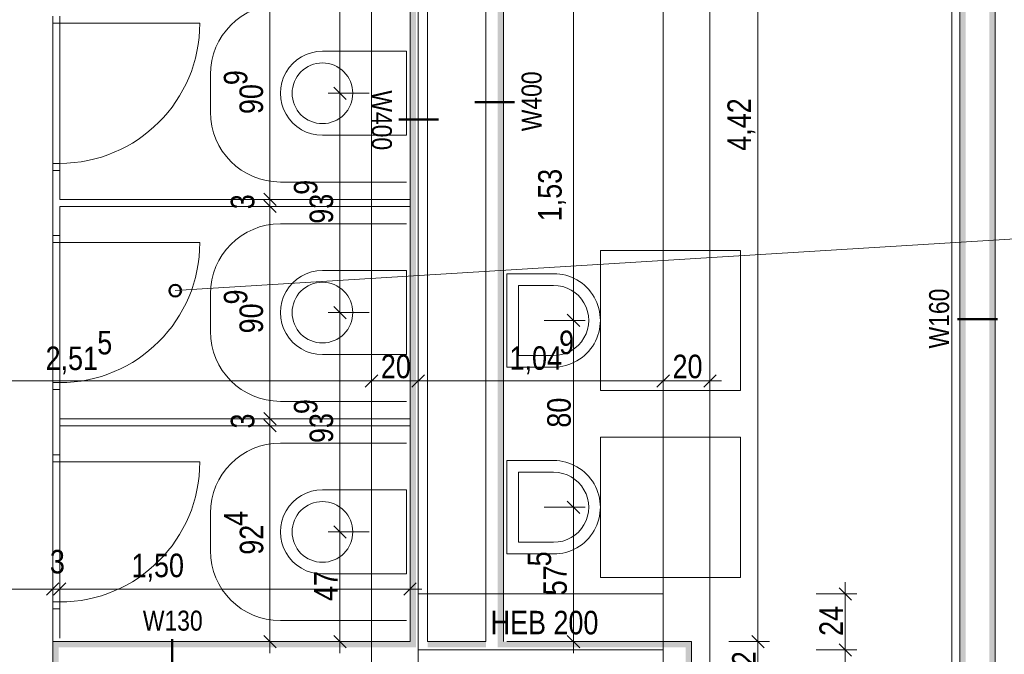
# Model space of a CAD drawing. Extents: x -634 to 300, y 62 to 1102.
# Tile 97 of 125: x -402 to -318, y 672 to 726. Entities that reach past the tile are written whole.
import ezdxf
from ezdxf.lldxf.tags import DXFTag

# ---------------------------------------------------------------- set-up
doc = ezdxf.new("R2010")
doc.units = 0
doc.layers.get('0').update_dxf_attribs({"lineweight": 13})
for name, color, linetype, lineweight, true_color in [('00 -Bauelemente -Gipskarton', 7, 'Continuous', 9, 0xff7fe6), ('30 -34 Innenwände- 2 nichttragend', 7, 'Continuous', 18, 0xff7fe6), ('30 -34 Innenwände- 4 Türen_Fenster', 9, 'Continuous', 15, 0x808080), ('60 -61 Ausstattung -1 Möbel -verdeckt', 9, 'grob-A06CPVZVL0', 13, 0x808080), ('70 -72 Beschriftung- 1 Beschriftung allgemein', 7, 'Continuous', 9, 0xff6633), ('70 -75 Raumstempel-2 Verweislinie', 3, 'Continuous', 9, 0x00ff00), ('70 -76 Bemaßung- 2 Allgemein', 9, 'Continuous', 5, 0x808080)]:
    doc.layers.add(name, color=color, linetype=linetype, lineweight=lineweight, true_color=true_color)
for name, color, linetype, lineweight in [('30 -35 Decken- 1 Konstruktion-Träger- Stahl Hohlprofil', 7, 'grob-A06CPVZVL0', 9), ('40 -41 Abwasser_Wasser_Gas- 1 Abwasser + sanitäre Anlagen', 7, 'Continuous', 9), ('70 -71 Achsen- 1 Gebäudeachsen', 7, 'STRICHPUNKT2-A06CPW00L0', 18), ('70 -75 Raumstempel- 3 Wandstempel', 7, 'Continuous', 50), ('Keine-1-A06CPVZZL0', 7, 'Continuous', 15)]:
    doc.layers.add(name, color=color, linetype=linetype, lineweight=lineweight)
doc.styles.get("Standard").update_dxf_attribs({"font": 'ARIALN.TTF'})
tags = doc.linetypes.add('grob-A06CPVZVL0', pattern=[14, 3, -8, 3]).pattern_tags.tags
tags[8:9] = [DXFTag(74, 4), DXFTag(75, 0), DXFTag(340, '0'), DXFTag(46, 0.0), DXFTag(50, 0.0), DXFTag(44, 0.0), DXFTag(45, 0.0)]
tags[6:7] = [DXFTag(74, 4), DXFTag(75, 0), DXFTag(340, '0'), DXFTag(46, 0.0), DXFTag(50, 0.0), DXFTag(44, 0.0), DXFTag(45, 0.0)]
tags[4:5] = [DXFTag(74, 4), DXFTag(75, 0), DXFTag(340, '0'), DXFTag(46, 0.0), DXFTag(50, 0.0), DXFTag(44, 0.0), DXFTag(45, 0.0)]
tags = doc.linetypes.add('STRICHPUNKT2-A06CPW00L0', pattern=[12.7, 6.35, -3.175, 0, -3.175]).pattern_tags.tags
tags[10:11] = [DXFTag(74, 4), DXFTag(75, 0), DXFTag(340, '0'), DXFTag(46, 0.0), DXFTag(50, 0.0), DXFTag(44, 0.0), DXFTag(45, 0.0)]
tags[8:9] = [DXFTag(74, 4), DXFTag(75, 0), DXFTag(340, '0'), DXFTag(46, 0.0), DXFTag(50, 0.0), DXFTag(44, 0.0), DXFTag(45, 0.0)]
tags[6:7] = [DXFTag(74, 4), DXFTag(75, 0), DXFTag(340, '0'), DXFTag(46, 0.0), DXFTag(50, 0.0), DXFTag(44, 0.0), DXFTag(45, 0.0)]
tags[4:5] = [DXFTag(74, 4), DXFTag(75, 0), DXFTag(340, '0'), DXFTag(46, 0.0), DXFTag(50, 0.0), DXFTag(44, 0.0), DXFTag(45, 0.0)]

# ---------------------------------------------------------------- blocks, each defined once
blk = doc.blocks.new('Referenz-A06CPW02L0')
at = {"layer": '00 -Bauelemente -Gipskarton', "color": 0, "linetype": 'Continuous', "lineweight": 0, "ltscale": 0.13}
for points in [[(-368.433, 672.684), (-368.183, 672.684), (-368.433, 766.584), (-368.183, 766.584)], [(-368.183, 672.434), (-367.933, 672.434), (-368.183, 766.584), (-367.933, 766.584)], [(-360.933, 761.584), (-360.933, 672.184), (-360.683, 761.334), (-360.683, 672.434)], [(-321.333, 761.884), (-321.333, 640.184), (-321.083, 761.884), (-321.083, 639.934)], [(-321.083, 761.884), (-321.083, 639.934), (-320.833, 761.884), (-320.833, 639.684)], [(-318.833, 761.884), (-318.833, 637.684), (-318.583, 761.884), (-318.583, 637.434)], [(-318.583, 761.884), (-318.583, 637.434), (-318.333, 761.884), (-318.333, 637.184)], [(-360.683, 761.334), (-360.683, 672.434), (-360.433, 761.084), (-360.433, 672.684)], [(-398.783, 672.434), (-399.033, 672.684), (-398.783, 654.684), (-399.033, 654.684)], [(-398.783, 672.434), (-368.183, 672.434), (-399.033, 672.684), (-368.183, 672.684)], [(-398.533, 672.184), (-398.783, 672.434), (-398.533, 654.684), (-398.783, 654.684)], [(-398.533, 672.184), (-367.933, 672.184), (-398.783, 672.434), (-367.933, 672.434)], [(-361.933, 672.684), (-366.933, 672.684), (-361.933, 672.434), (-366.933, 672.434)], [(-361.933, 672.434), (-366.933, 672.434), (-361.933, 672.184), (-366.933, 672.184)], [(-360.683, 672.434), (-360.933, 672.184), (-344.583, 672.434), (-344.833, 672.184)], [(-360.433, 672.684), (-360.683, 672.434), (-344.333, 672.684), (-344.583, 672.434)], [(-344.583, 672.434), (-344.833, 672.184), (-344.583, 668.284), (-344.833, 668.284)], [(-344.333, 672.684), (-344.583, 672.434), (-344.333, 668.284), (-344.583, 668.284)]]:
    blk.add_solid(points, dxfattribs=at)
at = {"layer": '30 -34 Innenwände- 2 nichttragend', "color": 0, "linetype": 'Continuous', "ltscale": 0.18}
for p, q in [((-368.433, 766.584), (-368.433, 672.684)), ((-366.933, 766.584), (-366.933, 672.684)), ((-361.933, 672.684), (-361.933, 762.584)), ((-321.333, 640.184), (-321.333, 761.884)), ((-318.333, 637.184), (-318.333, 761.884)), ((-360.433, 672.684), (-360.433, 761.084)), ((-399.033, 713.034), (-399.033, 707.454)), ((-399.033, 713.034), (-398.433, 713.034)), ((-399.033, 713.034), (-398.433, 713.034)), ((-398.433, 713.034), (-398.433, 710.544)), ((-398.433, 710.544), (-368.433, 710.544)), ((-398.433, 709.944), (-398.433, 707.454)), ((-398.433, 709.944), (-368.433, 709.944)), ((-399.033, 707.454), (-398.433, 707.454)), ((-399.033, 707.454), (-398.433, 707.454)), ((-399.033, 694.254), (-399.033, 688.674)), ((-399.033, 694.254), (-398.433, 694.254)), ((-399.033, 694.254), (-398.433, 694.254)), ((-398.433, 694.254), (-398.433, 688.674)), ((-398.433, 691.764), (-368.433, 691.764)), ((-398.433, 691.164), (-368.433, 691.164)), ((-399.033, 688.674), (-398.433, 688.674)), ((-399.033, 688.674), (-398.433, 688.674)), ((-399.033, 675.474), (-399.033, 672.684)), ((-399.033, 675.474), (-398.433, 675.474)), ((-399.033, 675.474), (-398.433, 675.474)), ((-398.433, 675.474), (-398.433, 672.984)), ((-399.033, 672.684), (-368.433, 672.684)), ((-399.033, 672.684), (-399.033, 654.684)), ((-366.933, 672.684), (-361.933, 672.684)), ((-360.133, 672.684), (-344.333, 672.684)), ((-344.333, 672.684), (-344.333, 668.284))]:
    blk.add_line(p, q, dxfattribs=at)
at = {"layer": '30 -34 Innenwände- 4 Türen_Fenster', "color": 0}
for p, q in [((-399.033, 725.634), (-399.033, 726.234)), ((-398.433, 726.234), (-398.433, 725.634)), ((-398.433, 725.634), (-399.033, 725.634)), ((-399.033, 713.034), (-399.033, 713.634)), ((-399.033, 713.634), (-398.433, 713.634)), ((-398.433, 713.634), (-398.433, 713.034)), ((-398.433, 713.034), (-399.033, 713.034)), ((-399.033, 706.854), (-399.033, 707.454)), ((-399.033, 707.454), (-398.433, 707.454)), ((-398.433, 706.854), (-399.033, 706.854)), ((-398.433, 707.454), (-398.433, 706.854)), ((-399.033, 694.254), (-399.033, 694.854)), ((-399.033, 694.854), (-398.433, 694.854)), ((-398.433, 694.854), (-398.433, 694.254)), ((-398.433, 694.254), (-399.033, 694.254)), ((-399.033, 688.074), (-399.033, 688.674)), ((-399.033, 688.674), (-398.433, 688.674)), ((-398.433, 688.674), (-398.433, 688.074)), ((-398.433, 688.074), (-399.033, 688.074)), ((-399.033, 675.474), (-399.033, 676.074)), ((-399.033, 676.074), (-398.433, 676.074)), ((-398.433, 675.474), (-399.033, 675.474)), ((-398.433, 676.074), (-398.433, 675.474))]:
    blk.add_line(p, q, dxfattribs=at)
at = {"layer": '30 -34 Innenwände- 4 Türen_Fenster', "color": 0, "linetype": 'Continuous', "ltscale": 0.15}
for p, q in [((-399.033, 725.634), (-398.433, 725.634)), ((-399.033, 713.634), (-399.033, 725.634)), ((-399.033, 725.634), (-399.033, 713.634)), ((-398.433, 725.634), (-398.433, 713.634)), ((-398.433, 725.634), (-398.433, 713.634)), ((-398.433, 713.634), (-399.033, 713.634)), ((-399.033, 706.854), (-398.433, 706.854)), ((-399.033, 694.854), (-399.033, 706.854)), ((-399.033, 706.854), (-399.033, 694.854)), ((-398.433, 706.854), (-398.433, 694.854)), ((-398.433, 706.854), (-398.433, 694.854)), ((-398.433, 694.854), (-399.033, 694.854)), ((-399.033, 688.074), (-398.433, 688.074)), ((-399.033, 676.074), (-399.033, 688.074)), ((-399.033, 688.074), (-399.033, 676.074)), ((-398.433, 688.074), (-398.433, 676.074)), ((-398.433, 688.074), (-398.433, 676.074)), ((-398.433, 676.074), (-399.033, 676.074))]:
    blk.add_line(p, q, dxfattribs=at)
at = {"layer": '30 -34 Innenwände- 4 Türen_Fenster', "color": 0, "linetype": 'grob-A06CPVZVL0', "ltscale": 0.15}
for p, q in [((-398.433, 725.634), (-386.433, 725.634)), ((-398.433, 706.854), (-386.433, 706.854)), ((-398.433, 688.074), (-386.433, 688.074))]:
    blk.add_line(p, q, dxfattribs=at)
for centre in [(-398.433, 725.634), (-398.433, 706.854), (-398.433, 688.074)]:
    blk.add_ellipse(centre, major_axis=(0, -12), ratio=1, start_param=0, end_param=1.570796, dxfattribs=at)
at = {"layer": '30 -35 Decken- 1 Konstruktion-Träger- Stahl Hohlprofil', "color": 0, "linetype": 'grob-A06CPVZVL0', "ltscale": 0.13}
for p, q in [((-371.733, 603.884), (-371.733, 762.884)), ((-367.733, 762.884), (-367.733, 603.884)), ((-346.753, 603.884), (-346.753, 762.884)), ((-342.753, 762.884), (-342.753, 603.884)), ((-367.733, 676.764), (-346.753, 676.764)), ((-367.733, 671.964), (-367.733, 676.764)), ((-346.753, 676.764), (-346.753, 671.964)), ((-346.753, 671.964), (-367.733, 671.964))]:
    blk.add_line(p, q, dxfattribs=at)
at = {"layer": '40 -41 Abwasser_Wasser_Gas- 1 Abwasser + sanitäre Anlagen', "color": 0, "linetype": 'Continuous', "ltscale": 0.13}
for p, q in [((-368.733, 723.234), (-375.933, 723.234)), ((-368.733, 716.034), (-368.733, 723.234)), ((-377.378, 721.795), (-377.159, 721.926)), ((-377.159, 721.926), (-376.928, 722.036)), ((-376.928, 722.036), (-376.688, 722.122)), ((-376.688, 722.122), (-376.441, 722.184)), ((-376.441, 722.184), (-376.188, 722.221)), ((-376.188, 722.221), (-375.933, 722.234)), ((-375.933, 722.234), (-375.678, 722.221)), ((-375.678, 722.221), (-375.426, 722.184)), ((-375.426, 722.184), (-375.179, 722.122)), ((-375.179, 722.122), (-374.938, 722.036)), ((-374.938, 722.036), (-374.708, 721.926)), ((-374.708, 721.926), (-374.489, 721.795)), ((-378.226, 720.859), (-378.095, 721.078)), ((-378.095, 721.078), (-377.943, 721.283)), ((-377.943, 721.283), (-377.772, 721.472)), ((-377.772, 721.472), (-377.583, 721.643)), ((-377.583, 721.643), (-377.378, 721.795)), ((-374.489, 721.795), (-374.284, 721.643)), ((-374.284, 721.643), (-374.095, 721.472)), ((-374.095, 721.472), (-373.923, 721.283)), ((-373.923, 721.283), (-373.772, 721.078)), ((-373.772, 721.078), (-373.64, 720.859)), ((-378.521, 719.888), (-378.483, 720.141)), ((-378.483, 720.141), (-378.421, 720.388)), ((-378.421, 720.388), (-378.335, 720.628)), ((-378.335, 720.628), (-378.226, 720.859)), ((-373.64, 720.859), (-373.531, 720.628)), ((-373.531, 720.628), (-373.445, 720.388)), ((-373.445, 720.388), (-373.383, 720.141)), ((-373.383, 720.141), (-373.346, 719.888)), ((-378.533, 719.634), (-378.521, 719.888)), ((-378.521, 719.379), (-378.533, 719.634)), ((-378.483, 719.126), (-378.521, 719.379)), ((-373.346, 719.379), (-373.383, 719.126)), ((-373.346, 719.888), (-373.333, 719.634)), ((-373.333, 719.634), (-373.346, 719.379)), ((-378.421, 718.879), (-378.483, 719.126)), ((-378.335, 718.639), (-378.421, 718.879)), ((-378.226, 718.408), (-378.335, 718.639)), ((-373.531, 718.639), (-373.64, 718.408)), ((-373.445, 718.879), (-373.531, 718.639)), ((-373.383, 719.126), (-373.445, 718.879)), ((-378.095, 718.189), (-378.226, 718.408)), ((-377.943, 717.984), (-378.095, 718.189)), ((-377.772, 717.795), (-377.943, 717.984)), ((-377.583, 717.624), (-377.772, 717.795)), ((-377.378, 717.472), (-377.583, 717.624)), ((-374.284, 717.624), (-374.489, 717.472)), ((-374.095, 717.795), (-374.284, 717.624)), ((-373.923, 717.984), (-374.095, 717.795)), ((-373.772, 718.189), (-373.923, 717.984)), ((-373.64, 718.408), (-373.772, 718.189)), ((-377.159, 717.341), (-377.378, 717.472)), ((-376.928, 717.231), (-377.159, 717.341)), ((-376.688, 717.145), (-376.928, 717.231)), ((-376.441, 717.083), (-376.688, 717.145)), ((-376.188, 717.046), (-376.441, 717.083)), ((-375.933, 717.034), (-376.188, 717.046)), ((-375.678, 717.046), (-375.933, 717.034)), ((-375.426, 717.083), (-375.678, 717.046)), ((-375.179, 717.145), (-375.426, 717.083)), ((-374.938, 717.231), (-375.179, 717.145)), ((-374.708, 717.341), (-374.938, 717.231)), ((-374.489, 717.472), (-374.708, 717.341)), ((-375.933, 716.034), (-368.733, 716.034)), ((-375.933, 704.454), (-368.733, 704.454)), ((-368.733, 704.454), (-368.733, 697.254)), ((-356.133, 704.184), (-360.133, 704.184)), ((-360.133, 704.184), (-360.133, 696.184)), ((-376.688, 703.342), (-376.928, 703.256)), ((-376.441, 703.404), (-376.688, 703.342)), ((-376.188, 703.441), (-376.441, 703.404)), ((-375.933, 703.454), (-376.188, 703.441)), ((-375.678, 703.441), (-375.933, 703.454)), ((-375.426, 703.404), (-375.678, 703.441)), ((-375.179, 703.342), (-375.426, 703.404)), ((-374.938, 703.256), (-375.179, 703.342)), ((-377.943, 702.503), (-378.095, 702.298)), ((-377.772, 702.692), (-377.943, 702.503)), ((-377.583, 702.863), (-377.772, 702.692)), ((-377.378, 703.015), (-377.583, 702.863)), ((-377.159, 703.146), (-377.378, 703.015)), ((-376.928, 703.256), (-377.159, 703.146)), ((-374.708, 703.146), (-374.938, 703.256)), ((-374.489, 703.015), (-374.708, 703.146)), ((-374.284, 702.863), (-374.489, 703.015)), ((-374.095, 702.692), (-374.284, 702.863)), ((-373.923, 702.503), (-374.095, 702.692)), ((-373.772, 702.298), (-373.923, 702.503)), ((-356.133, 703.184), (-359.133, 703.184)), ((-359.133, 703.184), (-359.133, 697.184)), ((-378.421, 701.608), (-378.483, 701.361)), ((-378.335, 701.848), (-378.421, 701.608)), ((-378.226, 702.079), (-378.335, 701.848)), ((-378.095, 702.298), (-378.226, 702.079)), ((-373.64, 702.079), (-373.772, 702.298)), ((-373.531, 701.848), (-373.64, 702.079)), ((-373.445, 701.608), (-373.531, 701.848)), ((-373.383, 701.361), (-373.445, 701.608)), ((-378.521, 701.108), (-378.533, 700.854)), ((-378.533, 700.854), (-378.521, 700.599)), ((-378.483, 701.361), (-378.521, 701.108)), ((-373.346, 701.108), (-373.383, 701.361)), ((-373.333, 700.854), (-373.346, 701.108)), ((-373.346, 700.599), (-373.333, 700.854)), ((-378.521, 700.599), (-378.483, 700.346)), ((-378.483, 700.346), (-378.421, 700.099)), ((-378.421, 700.099), (-378.335, 699.859)), ((-373.531, 699.859), (-373.445, 700.099)), ((-373.445, 700.099), (-373.383, 700.346)), ((-373.383, 700.346), (-373.346, 700.599)), ((-378.335, 699.859), (-378.226, 699.628)), ((-378.226, 699.628), (-378.095, 699.409)), ((-378.095, 699.409), (-377.943, 699.204)), ((-377.943, 699.204), (-377.772, 699.015)), ((-374.095, 699.015), (-373.923, 699.204)), ((-373.923, 699.204), (-373.772, 699.409)), ((-373.772, 699.409), (-373.64, 699.628)), ((-373.64, 699.628), (-373.531, 699.859)), ((-377.772, 699.015), (-377.583, 698.844)), ((-377.583, 698.844), (-377.378, 698.692)), ((-377.378, 698.692), (-377.159, 698.561)), ((-377.159, 698.561), (-376.928, 698.451)), ((-376.928, 698.451), (-376.688, 698.365)), ((-376.688, 698.365), (-376.441, 698.303)), ((-376.441, 698.303), (-376.188, 698.266)), ((-376.188, 698.266), (-375.933, 698.254)), ((-375.933, 698.254), (-375.678, 698.266)), ((-375.678, 698.266), (-375.426, 698.303)), ((-375.426, 698.303), (-375.179, 698.365)), ((-375.179, 698.365), (-374.938, 698.451)), ((-374.938, 698.451), (-374.708, 698.561)), ((-374.708, 698.561), (-374.489, 698.692)), ((-374.489, 698.692), (-374.284, 698.844)), ((-374.284, 698.844), (-374.095, 699.015)), ((-368.733, 697.254), (-375.933, 697.254)), ((-359.133, 697.184), (-356.133, 697.184)), ((-360.133, 696.184), (-356.133, 696.184)), ((-356.133, 688.184), (-360.133, 688.184)), ((-360.133, 688.184), (-360.133, 680.184)), ((-356.133, 687.184), (-359.133, 687.184)), ((-359.133, 687.184), (-359.133, 681.184)), ((-368.733, 685.674), (-375.933, 685.674)), ((-368.733, 678.474), (-368.733, 685.674)), ((-377.943, 683.723), (-377.772, 683.912)), ((-377.772, 683.912), (-377.583, 684.083)), ((-377.583, 684.083), (-377.378, 684.235)), ((-377.378, 684.235), (-377.159, 684.366)), ((-377.159, 684.366), (-376.928, 684.476)), ((-376.928, 684.476), (-376.688, 684.562)), ((-376.688, 684.562), (-376.441, 684.624)), ((-376.441, 684.624), (-376.188, 684.661)), ((-376.188, 684.661), (-375.933, 684.674)), ((-375.933, 684.674), (-375.678, 684.661)), ((-375.678, 684.661), (-375.426, 684.624)), ((-375.426, 684.624), (-375.179, 684.562)), ((-375.179, 684.562), (-374.938, 684.476)), ((-374.938, 684.476), (-374.708, 684.366)), ((-374.708, 684.366), (-374.489, 684.235)), ((-374.489, 684.235), (-374.284, 684.083)), ((-374.284, 684.083), (-374.095, 683.912)), ((-374.095, 683.912), (-373.923, 683.723)), ((-378.421, 682.828), (-378.335, 683.068)), ((-378.335, 683.068), (-378.226, 683.299)), ((-378.226, 683.299), (-378.095, 683.518)), ((-378.095, 683.518), (-377.943, 683.723)), ((-373.923, 683.723), (-373.772, 683.518)), ((-373.772, 683.518), (-373.64, 683.299)), ((-373.64, 683.299), (-373.531, 683.068)), ((-373.531, 683.068), (-373.445, 682.828)), ((-378.533, 682.074), (-378.521, 682.328)), ((-378.521, 682.328), (-378.483, 682.581)), ((-378.483, 682.581), (-378.421, 682.828)), ((-373.445, 682.828), (-373.383, 682.581)), ((-373.383, 682.581), (-373.346, 682.328)), ((-373.346, 682.328), (-373.333, 682.074)), ((-378.521, 681.819), (-378.533, 682.074)), ((-378.483, 681.566), (-378.521, 681.819)), ((-378.421, 681.319), (-378.483, 681.566)), ((-373.383, 681.566), (-373.445, 681.319)), ((-373.346, 681.819), (-373.383, 681.566)), ((-373.333, 682.074), (-373.346, 681.819)), ((-378.335, 681.079), (-378.421, 681.319)), ((-378.226, 680.848), (-378.335, 681.079)), ((-378.095, 680.629), (-378.226, 680.848)), ((-377.943, 680.424), (-378.095, 680.629)), ((-373.772, 680.629), (-373.923, 680.424)), ((-373.64, 680.848), (-373.772, 680.629)), ((-373.531, 681.079), (-373.64, 680.848)), ((-373.445, 681.319), (-373.531, 681.079)), ((-359.133, 681.184), (-356.133, 681.184)), ((-377.772, 680.235), (-377.943, 680.424)), ((-377.583, 680.064), (-377.772, 680.235)), ((-377.378, 679.912), (-377.583, 680.064)), ((-377.159, 679.781), (-377.378, 679.912)), ((-376.928, 679.671), (-377.159, 679.781)), ((-376.688, 679.585), (-376.928, 679.671)), ((-374.938, 679.671), (-375.179, 679.585)), ((-374.708, 679.781), (-374.938, 679.671)), ((-374.489, 679.912), (-374.708, 679.781)), ((-374.284, 680.064), (-374.489, 679.912)), ((-374.095, 680.235), (-374.284, 680.064)), ((-373.923, 680.424), (-374.095, 680.235)), ((-360.133, 680.184), (-356.133, 680.184)), ((-376.441, 679.523), (-376.688, 679.585)), ((-376.188, 679.486), (-376.441, 679.523)), ((-375.933, 679.474), (-376.188, 679.486)), ((-375.678, 679.486), (-375.933, 679.474)), ((-375.426, 679.523), (-375.678, 679.486)), ((-375.179, 679.585), (-375.426, 679.523)), ((-375.933, 678.474), (-368.733, 678.474))]:
    blk.add_line(p, q, dxfattribs=at)
for centre, major_axis in [((-375.933, 719.634), (0, 3.6)), ((-375.933, 700.854), (0, 3.6)), ((-356.133, 700.184), (0, -4)), ((-356.133, 700.184), (0, -3)), ((-356.133, 684.184), (0, -4)), ((-356.133, 684.184), (0, -3)), ((-375.933, 682.074), (0, 3.6))]:
    blk.add_ellipse(centre, major_axis=major_axis, ratio=1, start_param=0, end_param=3.141593, dxfattribs=at)
at = {"layer": '60 -61 Ausstattung -1 Möbel -verdeckt', "color": 0, "linetype": 'grob-A06CPVZVL0', "lineweight": -2, "ltscale": 0.13}
for p, q in [((-385.533, 718.034), (-385.533, 721.234)), ((-368.733, 712.034), (-379.533, 712.034)), ((-368.733, 708.454), (-379.533, 708.454)), ((-352.133, 694.184), (-352.133, 706.184)), ((-352.133, 706.184), (-340.133, 706.184)), ((-340.133, 706.184), (-340.133, 694.184)), ((-385.533, 702.454), (-385.533, 699.254)), ((-340.133, 694.184), (-352.133, 694.184)), ((-379.533, 693.254), (-368.733, 693.254)), ((-352.133, 678.184), (-352.133, 690.184)), ((-352.133, 690.184), (-340.133, 690.184)), ((-340.133, 690.184), (-340.133, 678.184)), ((-379.533, 689.674), (-368.733, 689.674)), ((-385.533, 680.474), (-385.533, 683.674)), ((-340.133, 678.184), (-352.133, 678.184)), ((-368.733, 674.474), (-379.533, 674.474))]:
    blk.add_line(p, q, dxfattribs=at)
for centre, major_axis in [((-379.533, 721.234), (0, 6)), ((-379.533, 718.034), (-6, 0)), ((-379.533, 702.454), (0, 6)), ((-379.533, 699.254), (-6, 0)), ((-379.533, 683.674), (0, 6)), ((-379.533, 680.474), (-6, 0))]:
    blk.add_ellipse(centre, major_axis=major_axis, ratio=1, start_param=0, end_param=1.570796, dxfattribs=at)
at = {"layer": '70 -71 Achsen- 1 Gebäudeachsen', "color": 0, "linetype": 'STRICHPUNKT2-A06CPW00L0', "ltscale": 0.18}
blk.add_line((-322.033, 1075.824), (-322.033, 76.384), dxfattribs=at)
at = {"layer": '70 -75 Raumstempel- 3 Wandstempel', "color": 0, "linetype": 'Continuous', "ltscale": 0.5}
for p, q in [((-359.483, 718.884), (-362.883, 718.884)), ((-369.383, 717.384), (-365.983, 717.384)), ((-321.533, 700.284), (-318.133, 700.284)), ((-388.813, 672.884), (-388.813, 669.484))]:
    blk.add_line(p, q, dxfattribs=at)
at = {"layer": '70 -75 Raumstempel-2 Verweislinie', "color": 0, "linetype": 'Continuous', "ltscale": 0.13}
blk.add_line((-305.159, 707.875), (-388.54, 702.732), dxfattribs=at)
at = {"layer": '70 -75 Raumstempel-2 Verweislinie', "color": 0, "linetype": 'ByBlock', "lineweight": 50, "ltscale": 0.5}
blk.add_circle((-388.54, 702.732), 0.5, dxfattribs=at)
at = {"layer": '70 -76 Bemaßung- 2 Allgemein', "color": 0, "linetype": 'Continuous', "ltscale": 0.13}
for p, q in [((-338.633, 673.744), (-338.633, 760.023)), ((-374.433, 720.694), (-374.433, 737.353)), ((-354.433, 701.244), (-354.433, 729.723)), ((-380.433, 711.604), (-380.433, 727.663)), ((-374.433, 718.634), (-374.433, 720.694)), ((-374.433, 720.634), (-374.433, 718.573)), ((-371.933, 719.634), (-375.433, 719.634)), ((-371.933, 719.634), (-375.433, 719.634)), ((-374.433, 701.914), (-374.433, 718.573)), ((-380.433, 711.604), (-380.433, 712.664)), ((-380.433, 709.544), (-380.433, 711.604)), ((-380.433, 709.544), (-380.433, 711.604)), ((-380.433, 710.944), (-380.433, 708.883)), ((-380.433, 710.944), (-380.433, 708.883)), ((-377.933, 710.544), (-381.433, 710.544)), ((-377.933, 710.544), (-381.433, 710.544)), ((-380.433, 709.944), (-380.433, 710.544)), ((-377.933, 709.944), (-381.433, 709.944)), ((-377.933, 709.944), (-381.433, 709.944)), ((-380.433, 708.883), (-380.433, 707.823)), ((-380.433, 692.824), (-380.433, 708.883)), ((-374.433, 699.854), (-374.433, 701.914)), ((-374.433, 701.854), (-374.433, 699.793)), ((-371.933, 700.854), (-375.433, 700.854)), ((-371.933, 700.854), (-375.433, 700.854)), ((-354.433, 699.184), (-354.433, 701.244)), ((-354.433, 701.184), (-354.433, 699.123)), ((-356.933, 700.184), (-353.433, 700.184)), ((-356.933, 700.184), (-353.433, 700.184)), ((-374.433, 683.134), (-374.433, 699.793)), ((-354.433, 685.244), (-354.433, 699.123)), ((-371.733, 692.498), (-371.733, 695.998)), ((-371.733, 692.498), (-371.733, 695.998)), ((-367.733, 692.498), (-367.733, 695.998)), ((-367.733, 692.498), (-367.733, 695.998)), ((-346.753, 693.003), (-346.753, 695.998)), ((-346.753, 693.003), (-346.753, 695.998)), ((-342.753, 693.003), (-342.753, 695.998)), ((-372.794, 694.998), (-420.973, 694.998)), ((-370.733, 694.998), (-372.794, 694.998)), ((-372.733, 694.998), (-370.673, 694.998)), ((-368.793, 694.998), (-370.673, 694.998)), ((-366.733, 694.998), (-368.793, 694.998)), ((-368.733, 694.998), (-366.673, 694.998)), ((-347.814, 694.998), (-366.673, 694.998)), ((-345.753, 694.998), (-347.814, 694.998)), ((-347.753, 694.998), (-345.693, 694.998)), ((-343.814, 694.998), (-345.693, 694.998)), ((-341.753, 694.998), (-343.814, 694.998)), ((-380.433, 692.824), (-380.433, 693.884)), ((-380.433, 690.764), (-380.433, 692.824)), ((-380.433, 690.764), (-380.433, 692.824)), ((-377.933, 691.764), (-381.433, 691.764)), ((-377.933, 691.764), (-381.433, 691.764)), ((-380.433, 692.164), (-380.433, 690.103)), ((-380.433, 692.164), (-380.433, 690.103)), ((-380.433, 691.164), (-380.433, 691.764)), ((-377.933, 691.164), (-381.433, 691.164)), ((-377.933, 691.164), (-381.433, 691.164)), ((-380.433, 690.103), (-380.433, 689.043)), ((-380.433, 673.744), (-380.433, 690.103)), ((-354.433, 683.184), (-354.433, 685.244)), ((-354.433, 685.184), (-354.433, 683.123)), ((-356.933, 684.184), (-353.433, 684.184)), ((-356.933, 684.184), (-353.433, 684.184)), ((-374.433, 681.074), (-374.433, 683.134)), ((-374.433, 683.074), (-374.433, 681.013)), ((-354.433, 673.744), (-354.433, 683.123)), ((-371.933, 682.074), (-375.433, 682.074)), ((-371.933, 682.074), (-375.433, 682.074)), ((-374.433, 673.744), (-374.433, 681.013)), ((-399.033, 674.684), (-399.033, 678.184)), ((-399.033, 674.684), (-399.033, 678.184)), ((-398.433, 674.684), (-398.433, 678.184)), ((-398.433, 674.684), (-398.433, 678.184)), ((-368.433, 674.684), (-368.433, 678.184)), ((-400.094, 677.184), (-420.973, 677.184)), ((-400.094, 677.184), (-401.154, 677.184)), ((-398.033, 677.184), (-400.094, 677.184)), ((-398.033, 677.184), (-400.094, 677.184)), ((-399.433, 677.184), (-397.373, 677.184)), ((-399.433, 677.184), (-397.373, 677.184)), ((-398.433, 677.184), (-399.033, 677.184)), ((-397.373, 677.184), (-396.313, 677.184)), ((-369.494, 677.184), (-397.373, 677.184)), ((-367.433, 677.184), (-369.494, 677.184)), ((-331.155, 677.764), (-331.155, 675.703)), ((-333.655, 676.764), (-330.155, 676.764)), ((-331.155, 673.024), (-331.155, 675.703)), ((-380.433, 671.684), (-380.433, 673.744)), ((-374.433, 671.684), (-374.433, 673.744)), ((-354.433, 671.684), (-354.433, 673.744)), ((-338.633, 671.684), (-338.633, 673.744)), ((-338.633, 673.684), (-338.633, 671.623)), ((-331.155, 670.964), (-331.155, 673.024)), ((-331.155, 672.964), (-331.155, 670.903)), ((-377.933, 672.684), (-381.433, 672.684)), ((-371.933, 672.684), (-375.433, 672.684)), ((-356.933, 672.684), (-353.433, 672.684)), ((-341.133, 672.684), (-337.633, 672.684)), ((-341.133, 672.684), (-337.633, 672.684)), ((-338.633, 669.344), (-338.633, 671.623)), ((-333.655, 671.964), (-330.155, 671.964)), ((-333.655, 671.964), (-330.155, 671.964))]:
    blk.add_line(p, q, dxfattribs=at)
at = {"layer": '70 -76 Bemaßung- 2 Allgemein', "color": 0, "linetype": 'Continuous', "lineweight": 20, "ltscale": 0.2}
for p, q in [((-373.903, 719.103), (-374.964, 720.164)), ((-374.964, 720.164), (-373.903, 719.103)), ((-379.903, 710.013), (-380.964, 711.074)), ((-379.903, 710.013), (-380.964, 711.074)), ((-380.964, 710.474), (-379.903, 709.413)), ((-380.964, 710.474), (-379.903, 709.413)), ((-373.903, 700.323), (-374.964, 701.384)), ((-374.964, 701.384), (-373.903, 700.323)), ((-353.903, 699.653), (-354.964, 700.714)), ((-354.964, 700.714), (-353.903, 699.653)), ((-371.203, 695.528), (-372.264, 694.467)), ((-372.264, 694.467), (-371.203, 695.528)), ((-367.202, 695.528), (-368.264, 694.467)), ((-368.264, 694.467), (-367.202, 695.528)), ((-346.223, 695.528), (-347.284, 694.467)), ((-347.284, 694.467), (-346.223, 695.528)), ((-342.223, 695.528), (-343.284, 694.467)), ((-379.903, 691.233), (-380.964, 692.294)), ((-379.903, 691.233), (-380.964, 692.294)), ((-380.964, 691.694), (-379.903, 690.633)), ((-380.964, 691.694), (-379.903, 690.633)), ((-353.903, 683.653), (-354.964, 684.714)), ((-354.964, 684.714), (-353.903, 683.653)), ((-373.903, 681.543), (-374.964, 682.604)), ((-374.964, 682.604), (-373.903, 681.543)), ((-398.503, 677.714), (-399.564, 676.653)), ((-398.503, 677.714), (-399.564, 676.653)), ((-398.964, 676.653), (-397.903, 677.714)), ((-398.964, 676.653), (-397.903, 677.714)), ((-367.903, 677.714), (-368.964, 676.653)), ((-331.686, 677.294), (-330.625, 676.233)), ((-379.903, 672.153), (-380.964, 673.214)), ((-373.903, 672.153), (-374.964, 673.214)), ((-353.903, 672.153), (-354.964, 673.214)), ((-338.103, 672.153), (-339.164, 673.214)), ((-339.164, 673.214), (-338.103, 672.153)), ((-330.625, 671.433), (-331.686, 672.494)), ((-331.686, 672.494), (-330.625, 671.433))]:
    blk.add_line(p, q, dxfattribs=at)
at = {"layer": 'Keine-1-A06CPVZZL0', "color": 0, "linetype": 'Continuous', "ltscale": 0.15}
for p, q in [((-371.733, 603.884), (-371.733, 762.884)), ((-367.733, 762.884), (-367.733, 603.884))]:
    blk.add_line(p, q, dxfattribs=at)
at = {"layer": '70 -72 Beschriftung- 1 Beschriftung allgemein', "color": 0, "linetype": 'Continuous', "ltscale": 0.13, "insert": (-361.532, 675.316), "char_height": 2.01377, "attachment_point": 1}
blk.add_mtext('{\\fArial Narrow;HEB 200}', dxfattribs=at)
at = {"layer": '70 -75 Raumstempel- 3 Wandstempel', "color": 0, "linetype": 'Continuous', "ltscale": 0.5, "char_height": 1.71171, "attachment_point": 1}
for s, insert, rotation in [('{\\fArial Narrow;W400}', (-358.878, 716.383), 90), ('{\\fArial Narrow;W400}', (-369.988, 719.884), 270), ('{\\fArial Narrow;W160}', (-323.98, 697.783), 90)]:
    blk.add_mtext(s, dxfattribs=dict(at, insert=insert, rotation=rotation))
at = {"layer": '70 -75 Raumstempel- 3 Wandstempel', "color": 0, "linetype": 'Continuous', "ltscale": 0.5, "insert": (-391.314, 675.33), "char_height": 1.71171, "attachment_point": 1}
blk.add_mtext('{\\fArial Narrow;W130}', dxfattribs=at)
at = {"layer": '70 -76 Bemaßung- 2 Allgemein', "color": 0, "linetype": 'Continuous', "ltscale": 0.13, "char_height": 2.01377, "attachment_point": 1, "rotation": 90}
for s, insert in [('{\\fArial Narrow;9}', (-384.38, 720.327)), ('{\\fArial Narrow;90}', (-383.037, 717.854)), ('{\\fArial Narrow;4,42}', (-341.249, 714.711)), ('{\\fArial Narrow;1,53}', (-357.459, 708.672)), ('{\\fArial Narrow;9}', (-378.38, 710.937)), ('{\\fArial Narrow;3}', (-383.784, 709.703)), ('{\\fArial Narrow;93}', (-377.037, 708.464)), ('{\\fArial Narrow;9}', (-384.38, 701.547)), ('{\\fArial Narrow;90}', (-383.037, 699.074)), ('{\\fArial Narrow;9}', (-378.38, 692.157)), ('{\\fArial Narrow;80}', (-356.684, 691.001)), ('{\\fArial Narrow;93}', (-377.037, 689.684)), ('{\\fArial Narrow;3}', (-383.784, 690.923)), ('{\\fArial Narrow;4}', (-384.357, 682.589)), ('{\\fArial Narrow;92}', (-383.015, 680.116)), ('{\\fArial Narrow;5}', (-358.361, 679.123)), ('{\\fArial Narrow;47}', (-376.647, 676.162)), ('{\\fArial Narrow;57}', (-357.019, 676.65)), ('{\\fArial Narrow;24}', (-333.373, 673.171)), ('{\\fArial Narrow;22}', (-340.851, 669.293))]:
    blk.add_mtext(s, dxfattribs=dict(at, insert=insert))
at = {"layer": '70 -76 Bemaßung- 2 Allgemein', "color": 0, "linetype": 'Continuous', "ltscale": 0.13, "char_height": 2.01377, "attachment_point": 1}
for s, insert in [('{\\fArial Narrow;5}', (-395.217, 699.291)), ('{\\fArial Narrow;9}', (-355.664, 699.309)), ('{\\fArial Narrow;2,51}', (-399.643, 697.948)), ('{\\fArial Narrow;1,04}', (-359.908, 697.966)), ('{\\fArial Narrow;20}', (-370.93, 697.249)), ('{\\fArial Narrow;20}', (-345.95, 697.249)), ('{\\fArial Narrow;3}', (-399.274, 680.535)), ('{\\fArial Narrow;1,50}', (-392.282, 680.209))]:
    blk.add_mtext(s, dxfattribs=dict(at, insert=insert))

msp = doc.modelspace()

# ---------------------------------------------------------------- block references
at = {"color": 8, "lineweight": 13, "ltscale": 0.13, "true_color": 0x808080}
msp.add_blockref('Referenz-A06CPW02L0', (0, 0), dxfattribs=at)

doc.saveas('drawing.dxf')
